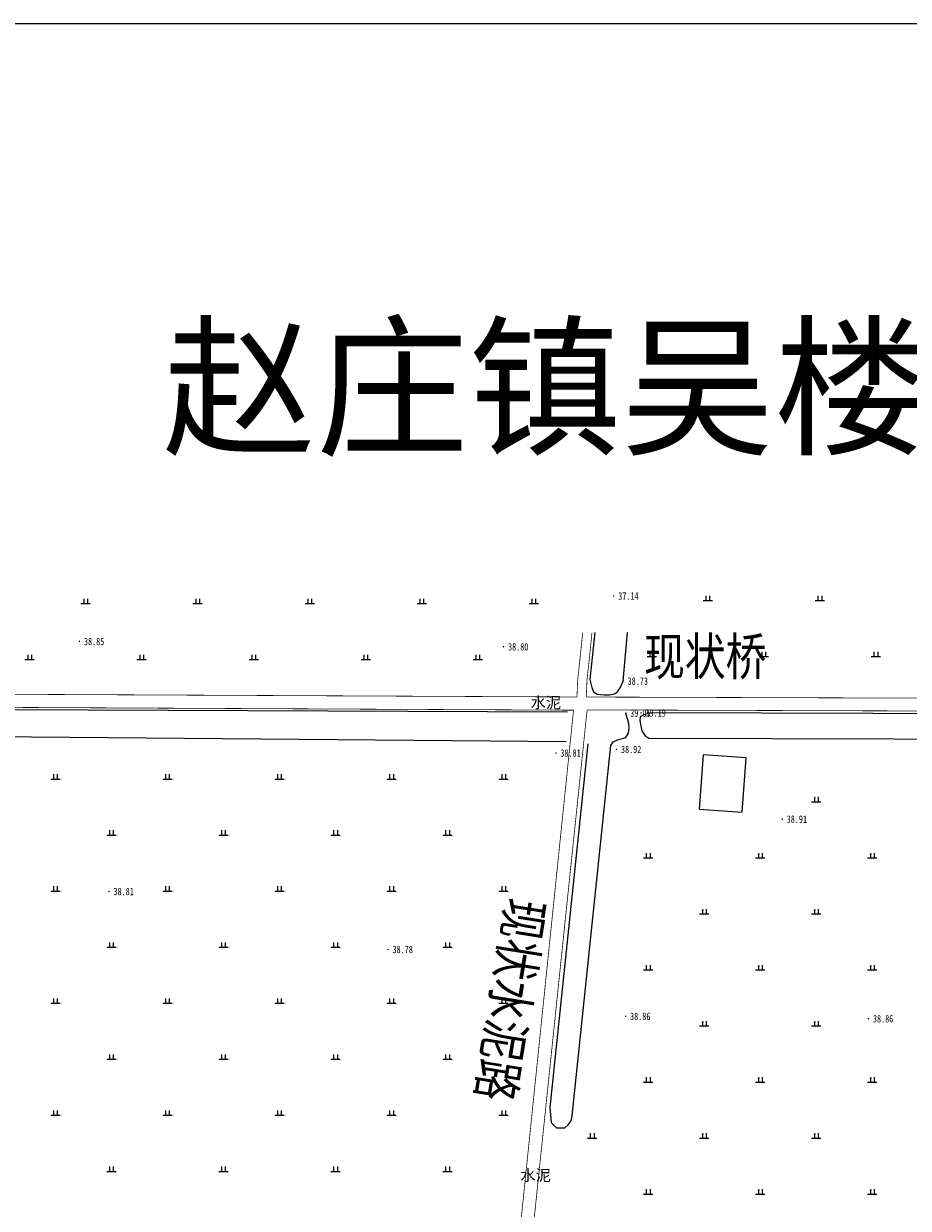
# Model space of a CAD drawing. Extents: x 456755 to 458049, y 3845626 to 3853218.
# Tile 15 of 80: x 457224 to 457461, y 3846790 to 3847107. Entities that reach past the tile are written whole.
import ezdxf
from ezdxf.enums import TextEntityAlignment as Align

# ---------------------------------------------------------------- set-up
doc = ezdxf.new("R2010")
doc.units = 0
doc.linetypes.add('X3', pattern=[5, 4, -1])
doc.layers.get('0').update_dxf_attribs({"linetype": 'CONTINUOUS'})
for name, color, linetype in [('DLSS', 4, 'CONTINUOUS'), ('DMTZ', 3, 'CONTINUOUS'), ('GCD', 1, 'CONTINUOUS'), ('JMD', 6, 'CONTINUOUS'), ('SXSS', 5, 'CONTINUOUS'), ('ZBTZ', 3, 'CONTINUOUS')]:
    doc.layers.add(name, color=color, linetype=linetype)
doc.styles.add('仿宋体', font='仿宋_GB2312.ttf', dxfattribs={"width": 0.8})
doc.styles.add('正等线体', font='simhei.ttf')
doc.styles.add('黑体', font='simhei.ttf')
doc.linetypes.add('10422', pattern='A,0.75,[150,AAA.SHX,S=0.5,R=0,X=0,Y=0.5],1.5,[177,AAA.SHX,S=1,R=0,X=0,Y=0.4],0.75', length=3)
doc.linetypes.add('833', pattern='A,2,[150,AAA.SHX,S=0.8,R=0,X=0,Y=0.8],2,[150,AAA.SHX,S=2,R=0,X=0,Y=2],1e-11', length=4)

# ---------------------------------------------------------------- blocks, each defined once
blk = doc.blocks.new('GC200')
at = {"linetype": 'Continuous', "const_width": 0.2, "flags": 128}
blk.add_lwpolyline([(-0.1, 0, 1), (0.1, 0, 1)], format="xyb", close=True, dxfattribs=at)
blk = doc.blocks.new('gc119')
for p, q in [((-1.25, 0), (1.25, 0)), ((-0.5, 1.3), (-0.5, 0)), ((0.5, 1.3), (0.5, 0))]:
    blk.add_line(p, q)

msp = doc.modelspace()

# ---------------------------------------------------------------- linework, layer by layer
at = {"linetype": 'Continuous'}
msp.add_lwpolyline([(456966.52, 3845625.6), (458014.33, 3845625.6), (458014.33, 3847107.36), (456966.52, 3847107.36)], close=True, dxfattribs=at)
at = {"layer": 'DLSS', "linetype": 'X3', "const_width": 0.2, "elevation": -33.29, "flags": 128}
for points in [[(457027.82, 3846928.92), (457045.87, 3846928.91), (457067.26, 3846928.59), (457372.14, 3846927.13), (457372.34, 3846931.8), (457373.06, 3846938.36), (457373.67, 3846944.39)], [(457936.93, 3846927.96), (457931.6, 3846927.91), (457915.49, 3846927.77), (457651.75, 3846926.21), (457374.63, 3846927.12)], [(456996.4, 3846100.2), (457264.35, 3846089.31), (457319.83, 3846086.14), (457321.46, 3846086.51), (457322.35, 3846087.58), (457334.83, 3846334.66), (457335.95, 3846349.37), (457352.33, 3846740.03), (457371.22, 3846923.6)]]:
    msp.add_lwpolyline(points, dxfattribs=at)
at = {"layer": 'DLSS', "linetype": 'Continuous', "const_width": 0.2, "elevation": -33.29, "flags": 128}
for points in [[(457374.63, 3846927.12), (457374.82, 3846931.61), (457375.53, 3846938.1), (457376.16, 3846944.39)], [(457371.22, 3846923.6), (457065.38, 3846925.11), (457027.13, 3846925.42)], [(457325.76, 3846087.25), (457338.24, 3846334.34), (457338.85, 3846340.88), (457355.73, 3846739.9), (457374.85, 3846923.61)], [(457731.88, 3846923.08), (457651.76, 3846922.79), (457374.85, 3846923.67)]]:
    msp.add_lwpolyline(points, dxfattribs=at)
at = {"layer": 'DMTZ', "linetype": '10422', "const_width": 0.00000204, "elevation": 5.62, "flags": 128}
msp.add_lwpolyline([(457369.23, 3846915.19), (457369.63, 3846923.09)], dxfattribs=at)
at = {"layer": 'DMTZ', "linetype": '10422', "elevation": 5.76, "flags": 128}
msp.add_lwpolyline([(457385.2, 3846922.82, 0.00000204, 0.00000204, 0), (457375.67, 3846922.85, 0.00000204, 0.00000204, 0), (457375.01, 3846914.56, 0.00000204, 0.00000204, 0)], format="xyseb", dxfattribs=at)
at = {"layer": 'JMD', "linetype": 'Continuous', "elevation": 5.56, "flags": 128}
msp.add_lwpolyline([(457405.89, 3846911.65), (457404.84, 3846897.11), (457416.4, 3846896.28), (457417.45, 3846910.82)], close=True, dxfattribs=at)
at = {"layer": 'SXSS', "linetype": '833', "flags": 128}
for points, elevation in [([(457376.88, 3846944.39), (457375.62, 3846931.81), (457376.14, 3846929.63), (457376.6, 3846928.53), (457377.58, 3846927.88), (457379.34, 3846927.72), (457380.83, 3846927.68), (457382.16, 3846927.94), (457383.03, 3846928.54), (457383.72, 3846929.61), (457384.51, 3846931.38), (457385.71, 3846944.39)], 5.43), ([(457369.63, 3846923.09), (457070.04, 3846924.31)], -33.29), ([(457375.01, 3846914.56), (457364.88, 3846817.2), (457365.01, 3846815.27), (457365.24, 3846813.23), (457366.64, 3846811.84), (457367.97, 3846811.77), (457368.86, 3846811.84), (457369.82, 3846812.64), (457370.56, 3846813.71), (457370.89, 3846814.97), (457381.21, 3846914.19), (457381.8, 3846915.14), (457382.19, 3846915.31), (457382.84, 3846915.59), (457385.19, 3846916.31), (457385.9, 3846917.49), (457386.11, 3846918.66), (457386.06, 3846920.05), (457385.2, 3846922.82)], -33.29), ([(457730.8, 3846921.88), (457719.64, 3846921.87), (457391.73, 3846922.85), (457390.02, 3846922.38), (457389.1, 3846921.79), (457388.97, 3846920.86), (457389.26, 3846919.39), (457389.55, 3846918.05), (457390.43, 3846916.71), (457391.37, 3846916.08), (457720.4, 3846915.21), (457730.46, 3846915.78)], 5.58), ([(457069.93, 3846918.48), (457072.66, 3846917.8), (457369.23, 3846915.19)], -33.29)]:
    msp.add_lwpolyline(points, dxfattribs=dict(at, elevation=elevation))

# ---------------------------------------------------------------- block references
at = {"layer": 'GCD', "linetype": 'Continuous'}
ref = msp.add_blockref('GC200', (457381.99, 3846954.17, 3.85), dxfattribs=at)
ref.add_attrib('height', '37.14', dxfattribs={"linetype": 'Continuous', "height": 2, "style": '正等线体', "width": 0.8}).set_placement((457383.19, 3846954.17, 3.85), align=Align.MIDDLE_LEFT)
ref = msp.add_blockref('GC200', (457238.94, 3846941.99, 5.56), dxfattribs=at)
ref.add_attrib('height', '38.85', dxfattribs={"linetype": 'Continuous', "height": 2, "style": '正等线体', "width": 0.8}).set_placement((457240.14, 3846941.99, 5.56), align=Align.MIDDLE_LEFT)
ref = msp.add_blockref('GC200', (457352.49, 3846940.57, 5.51), dxfattribs=at)
ref.add_attrib('height', '38.80', dxfattribs={"linetype": 'Continuous', "height": 2, "style": '正等线体', "width": 0.8}).set_placement((457353.69, 3846940.57, 5.51), align=Align.MIDDLE_LEFT)
ref = msp.add_blockref('GC200', (457384.51, 3846931.38, 5.43), dxfattribs=at)
ref.add_attrib('height', '38.73', dxfattribs={"linetype": 'Continuous', "height": 2, "style": '正等线体', "width": 0.8}).set_placement((457385.71, 3846931.38, 5.43), align=Align.MIDDLE_LEFT)
ref = msp.add_blockref('GC200', (457385.2, 3846922.82, 5.76), dxfattribs=at)
ref.add_attrib('height', '39.05', dxfattribs={"linetype": 'Continuous', "height": 2, "style": '正等线体', "width": 0.8}).set_placement((457386.4, 3846922.82, 5.76), align=Align.MIDDLE_LEFT)
ref = msp.add_blockref('GC200', (457389.29, 3846922.86, 5.9), dxfattribs=at)
ref.add_attrib('height', '39.19', dxfattribs={"linetype": 'Continuous', "height": 2, "style": '正等线体', "width": 0.8}).set_placement((457390.49, 3846922.86, 5.9), align=Align.MIDDLE_LEFT)
ref = msp.add_blockref('GC200', (457366.5, 3846912.13, 5.52), dxfattribs=at)
ref.add_attrib('height', '38.81', dxfattribs={"linetype": 'Continuous', "height": 2, "style": '正等线体', "width": 0.8}).set_placement((457367.7, 3846912.13, 5.52), align=Align.MIDDLE_LEFT)
ref = msp.add_blockref('GC200', (457382.73, 3846913.1, 5.63), dxfattribs=at)
ref.add_attrib('height', '38.92', dxfattribs={"linetype": 'Continuous', "height": 2, "style": '正等线体', "width": 0.8}).set_placement((457383.93, 3846913.1, 5.63), align=Align.MIDDLE_LEFT)
ref = msp.add_blockref('GC200', (457427.1, 3846894.44, 5.61), dxfattribs=at)
ref.add_attrib('height', '38.91', dxfattribs={"linetype": 'Continuous', "height": 2, "style": '正等线体', "width": 0.8}).set_placement((457428.3, 3846894.44, 5.61), align=Align.MIDDLE_LEFT)
ref = msp.add_blockref('GC200', (457246.84, 3846875.07, 5.52), dxfattribs=at)
ref.add_attrib('height', '38.81', dxfattribs={"linetype": 'Continuous', "height": 2, "style": '正等线体', "width": 0.8}).set_placement((457248.04, 3846875.07, 5.52), align=Align.MIDDLE_LEFT)
ref = msp.add_blockref('GC200', (457321.55, 3846859.56, 5.48), dxfattribs=at)
ref.add_attrib('height', '38.78', dxfattribs={"linetype": 'Continuous', "height": 2, "style": '正等线体', "width": 0.8}).set_placement((457322.75, 3846859.56, 5.48), align=Align.MIDDLE_LEFT)
ref = msp.add_blockref('GC200', (457385.16, 3846841.66, 5.57), dxfattribs=at)
ref.add_attrib('height', '38.86', dxfattribs={"linetype": 'Continuous', "height": 2, "style": '正等线体', "width": 0.8}).set_placement((457386.36, 3846841.66, 5.57), align=Align.MIDDLE_LEFT)
ref = msp.add_blockref('GC200', (457450.2, 3846841.01, 5.57), dxfattribs=at)
ref.add_attrib('height', '38.86', dxfattribs={"linetype": 'Continuous', "height": 2, "style": '正等线体', "width": 0.8}).set_placement((457451.4, 3846841.01, 5.57), align=Align.MIDDLE_LEFT)
at = {"layer": 'ZBTZ', "linetype": 'Continuous'}
for p in [(457407.16, 3846952.94, -33.29), (457437.16, 3846952.94, -33.29), (457240.58, 3846952.13, -33.29), (457270.58, 3846952.13, -33.29), (457300.58, 3846952.13, -33.29), (457330.58, 3846952.13, -33.29), (457360.58, 3846952.13, -33.29), (457225.58, 3846937.13, -33.29), (457255.58, 3846937.13, -33.29), (457285.58, 3846937.13, -33.29), (457315.58, 3846937.13, -33.29), (457345.58, 3846937.13, -33.29), (457392.16, 3846937.94, -33.29), (457422.16, 3846937.94, -33.29), (457452.16, 3846937.94, -33.29), (457232.48, 3846905.15, -33.29), (457262.48, 3846905.15, -33.29), (457292.48, 3846905.15, -33.29), (457322.48, 3846905.15, -33.29), (457352.48, 3846905.15, -33.29), (457436.21, 3846899.06, -33.29), (457247.48, 3846890.15, -33.29), (457277.48, 3846890.15, -33.29), (457307.48, 3846890.15, -33.29), (457337.48, 3846890.15, -33.29), (457391.21, 3846884.06, -33.29), (457421.21, 3846884.06, -33.29), (457451.21, 3846884.06, -33.29), (457232.48, 3846875.15, -33.29), (457262.48, 3846875.15, -33.29), (457292.48, 3846875.15, -33.29), (457322.48, 3846875.15, -33.29), (457352.48, 3846875.15, -33.29), (457406.21, 3846869.06, -33.29), (457436.21, 3846869.06, -33.29), (457247.48, 3846860.15, -33.29), (457277.48, 3846860.15, -33.29), (457307.48, 3846860.15, -33.29), (457337.48, 3846860.15, -33.29), (457391.21, 3846854.06, -33.29), (457421.21, 3846854.06, -33.29), (457451.21, 3846854.06, -33.29), (457232.48, 3846845.15, -33.29), (457262.48, 3846845.15, -33.29), (457292.48, 3846845.15, -33.29), (457322.48, 3846845.15, -33.29), (457352.48, 3846845.15, -33.29), (457406.21, 3846839.06, -33.29), (457436.21, 3846839.06, -33.29), (457247.48, 3846830.15, -33.29), (457277.48, 3846830.15, -33.29), (457307.48, 3846830.15, -33.29), (457337.48, 3846830.15, -33.29), (457391.21, 3846824.06, -33.29), (457421.21, 3846824.06, -33.29), (457451.21, 3846824.06, -33.29), (457232.48, 3846815.15, -33.29), (457262.48, 3846815.15, -33.29), (457292.48, 3846815.15, -33.29), (457322.48, 3846815.15, -33.29), (457352.48, 3846815.15, -33.29), (457376.21, 3846809.06, -33.29), (457406.21, 3846809.06, -33.29), (457436.21, 3846809.06, -33.29), (457247.48, 3846800.15, -33.29), (457277.48, 3846800.15, -33.29), (457307.48, 3846800.15, -33.29), (457337.48, 3846800.15, -33.29), (457391.21, 3846794.06, -33.29), (457421.21, 3846794.06, -33.29), (457451.21, 3846794.06, -33.29)]:
    msp.add_blockref('gc119', p, dxfattribs=at)

# ---------------------------------------------------------------- texts
at = {"layer": 'DLSS', "color": 7, "linetype": 'X3', "style": '仿宋体'}
msp.add_text('赵庄镇吴楼示范方现状图', height=30, dxfattribs=at).set_placement((457261.25, 3846995.04, -33.29))
at = {"layer": 'DLSS', "color": 1, "linetype": 'X3', "style": '仿宋体', "width": 0.8}
msp.add_text('现状桥', height=10, dxfattribs=at).set_placement((457390.11, 3846932.97, -33.29))
at = {"layer": 'DLSS', "linetype": 'Continuous', "style": '黑体'}
for p in [(457363.83, 3846925.68, -33.29), (457361.07, 3846799.14, -33.29)]:
    msp.add_text('水泥', height=3, dxfattribs=at).set_placement(p, align=Align.MIDDLE)
at = {"layer": 'DLSS', "linetype": 'X3', "style": '仿宋体', "width": 0.8}
msp.add_text('现状水泥路', height=10, rotation=260.9242, dxfattribs=at).set_placement((457353.7, 3846873.77, -33.29))

doc.saveas('drawing.dxf')
